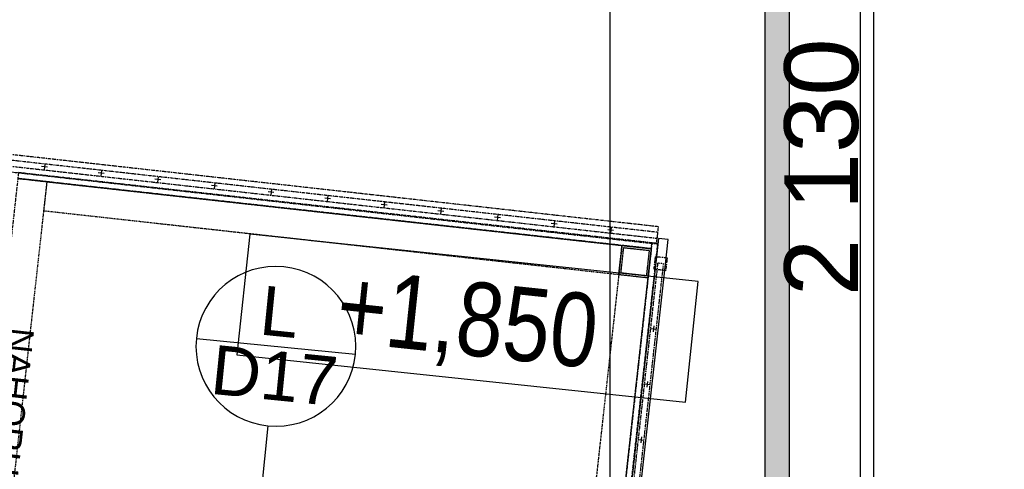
# Model space of a CAD drawing. Header units: millimetres. Extents: x -25972 to 4435, y -2839 to 20217.
# Tile 96 of 110: x -14357 to -12355, y 9871 to 10786. Entities that reach past the tile are written whole.
import ezdxf

# ---------------------------------------------------------------- set-up
doc = ezdxf.new("R2010")
doc.units = ezdxf.units.MM
doc.header["$MEASUREMENT"] = 0
for name, pattern in [('Čerchovaná M', [4.5, 2.5, -0.85, 0.3, -0.85]), ('čárkovaná 3', [1.5, 1, -0.5]), ('Čárkovaná S', [2.5, 1.5, -1])]:
    doc.linetypes.add(name, pattern=pattern)
for name, color, linetype in [('7._POHLED ZÁPADNÍ_2_Anotace - SP', 7, 'Continuous'), ('7._POHLED ZÁPADNÍ_2_Interiér - schodiště', 7, 'Continuous'), ('7._POHLED ZÁPADNÍ_2_Kóty - SP', 7, 'Continuous'), ('7._POHLED ZÁPADNÍ_2_Nové_3D prvky fasada nove', 7, 'Continuous'), ('7._POHLED ZÁPADNÍ_2_Nové_3D prvky model', 7, 'Continuous'), ('7._POHLED ZÁPADNÍ_2_Nové_Anotace - SP', 7, 'Continuous'), ('7._POHLED ZÁPADNÍ_2_Nové_Kóty - SP', 7, 'Continuous'), ('7._POHLED ZÁPADNÍ_2_Nové_Otvory – Značky dveří', 7, 'Continuous'), ('7._POHLED ZÁPADNÍ_2_Nové_Výplně – Řezové', 7, 'Continuous'), ('7._POHLED ZÁPADNÍ_2_Nové_VÝTAH VAR 1', 7, 'Continuous'), ('7._POHLED ZÁPADNÍ_2_Otvory – Značky dveří', 7, 'Continuous')]:
    doc.layers.add(name, color=color, linetype=linetype)
doc.styles.add('GENEROVANÝ_STYL_1', font='txt')
doc.styles.add('GENEROVANÝ_STYL_2', font='txt')
doc.styles.add('GENEROVANÝ_STYL_3', font='txt')

msp = doc.modelspace()

# ---------------------------------------------------------------- hatches: boundary and pattern name
at = {"layer": '7._POHLED ZÁPADNÍ_2_Nové_Výplně – Řezové', "linetype": 'Continuous', "lineweight": 0, "true_color": 0x3f2a2a}
msp.add_hatch(color=19, dxfattribs=at).paths.add_polyline_path([(-12842.4, 9414.7), (-12792.4, 9464.7), (-12792.4, 11494.7), (-12842.4, 11544.7)])

# ---------------------------------------------------------------- linework, layer by layer
at = {"layer": '7._POHLED ZÁPADNÍ_2_Nové_3D prvky fasada nove', "color": 1, "linetype": 'Continuous', "lineweight": 25}
for p, q in [((-14306.2, 10491.9), (-14307.6, 10480)), ((-14300.9, 10485.3), (-14312.9, 10486.6)), ((-14185.8, 10472.4), (-14197.7, 10473.8)), ((-14191.1, 10479.1), (-14192.4, 10467.1)), ((-14070.7, 10459.6), (-14082.6, 10460.9)), ((-14076, 10466.2), (-14077.3, 10454.3)), ((-13960.9, 10453.4), (-13962.2, 10441.4)), ((-13955.6, 10446.7), (-13967.5, 10448.1)), ((-13840.4, 10433.9), (-13852.4, 10435.2)), ((-13845.7, 10440.5), (-13847.1, 10428.6)), ((-13725.3, 10421.1), (-13737.3, 10422.4)), ((-13730.6, 10427.7), (-13732, 10415.8)), ((-13615.5, 10414.9), (-13616.8, 10402.9)), ((-13610.2, 10408.2), (-13622.1, 10409.6)), ((-13495.1, 10395.4), (-13507, 10396.7)), ((-13500.4, 10402), (-13501.7, 10390.1)), ((-13380, 10382.5), (-13391.9, 10383.9)), ((-13385.3, 10389.2), (-13386.6, 10377.2)), ((-13264.8, 10369.7), (-13276.8, 10371)), ((-13270.1, 10376.3), (-13271.5, 10364.4)), ((-13149.7, 10356.9), (-13161.6, 10358.2)), ((-13155, 10363.5), (-13156.3, 10351.6)), ((-13058.6, 10340.3), (-13064.1, 10290.6)), ((-13038.8, 10338.1), (-13058.6, 10340.3)), ((-13044.3, 10288.4), (-13038.8, 10338.1)), ((-13064.1, 10290.6), (-13156.2, 9460.6)), ((-13136.3, 9458.4), (-13044.3, 10288.4)), ((-13074.9, 10157.4), (-13063, 10156.1)), ((-13068.3, 10162.7), (-13069.6, 10150.8)), ((-13087.4, 10044.5), (-13075.5, 10043.2)), ((-13080.8, 10049.8), (-13082.1, 10037.9)), ((-13099.9, 9931.6), (-13088, 9930.3)), ((-13093.3, 9936.9), (-13094.6, 9925))]:
    msp.add_line(p, q, dxfattribs=at)
at = {"layer": '7._POHLED ZÁPADNÍ_2_Nové_3D prvky fasada nove', "color": 1, "linetype": 'Čárkovaná S', "lineweight": 25}
for p, q in [((-14402.1, 9549.5), (-14301.6, 10455.9)), ((-14301.6, 10455.9), (-14361.2, 10462.5)), ((-14308.2, 10396.3), (-14301.6, 10455.9)), ((-14301.6, 10455.9), (-13132.7, 10326.3)), ((-13139.3, 10266.7), (-14308.2, 10396.3)), ((-13132.7, 10326.3), (-13233.2, 9419.9)), ((-13173.6, 9413.2), (-13073.1, 10319.7)), ((-13132.7, 10326.3), (-13139.3, 10266.7)), ((-13073.1, 10319.7), (-13132.7, 10326.3))]:
    msp.add_line(p, q, dxfattribs=at)
at = {"layer": '7._POHLED ZÁPADNÍ_2_Nové_3D prvky fasada nove', "color": 1, "linetype": 'čárkovaná 3', "lineweight": 25}
for p, q in [((-13139.3, 10266.7), (-13132.7, 10326.3)), ((-13134.9, 10270.2), (-13129.2, 10321.9)), ((-13132.7, 10326.3), (-13073.1, 10319.7)), ((-13129.2, 10321.9), (-13077.5, 10316.2)), ((-13077.5, 10316.2), (-13083.2, 10264.5)), ((-13073.1, 10319.7), (-13079.7, 10260.1)), ((-13079.7, 10260.1), (-13139.3, 10266.7)), ((-13083.2, 10264.5), (-13134.9, 10270.2))]:
    msp.add_line(p, q, dxfattribs=at)
at = {"layer": '7._POHLED ZÁPADNÍ_2_Nové_3D prvky fasada nove', "color": 1, "linetype": 'Čerchovaná M', "lineweight": 25, "flags": 128}
for points in [[(-14670.2, 10544.1), (-14674.1, 10509.3), (-13062.4, 10329.5), (-13058.5, 10364.3)], [(-14671.5, 10532.6), (-14672.8, 10520.7), (-13061.1, 10340.9), (-13059.8, 10352.9)], [(-14671.5, 10532.6), (-14672.8, 10520.7), (-13061.1, 10340.9), (-13059.8, 10352.9)], [(-13068, 10278.5), (-13043.2, 10275.7), (-13040.4, 10300.6), (-13065.3, 10303.3)], [(-13152.2, 9460.2), (-13140.3, 9458.8), (-13048.2, 10288.9), (-13060.2, 10290.2)]]:
    msp.add_lwpolyline(points, close=True, dxfattribs=at)
at = {"layer": '7._POHLED ZÁPADNÍ_2_Nové_3D prvky model', "color": 1, "linetype": 'Čerchovaná M', "lineweight": 25, "flags": 128}
for points in [[(-14359.9, 10474.4), (-14361.2, 10462.5), (-13073.1, 10319.7), (-13071.8, 10331.6)], [(-14361.2, 10462.5), (-14461.7, 9556.1), (-13173.6, 9413.2), (-13073.1, 10319.7)], [(-13173.6, 9413.2), (-13161.7, 9411.9), (-13059.8, 10330.3), (-13071.8, 10331.6)]]:
    msp.add_lwpolyline(points, close=True, dxfattribs=at)
at = {"layer": '7._POHLED ZÁPADNÍ_2_Nové_Anotace - SP', "color": 1, "linetype": 'Continuous', "lineweight": 25}
for p, q in [((-13889.7, 10349.3), (-13915.6, 10103.6)), ((-12977.9, 10253.2), (-13889.7, 10349.3)), ((-13003.8, 10007.5), (-12977.9, 10253.2)), ((-13915.6, 10103.6), (-13003.8, 10007.5))]:
    msp.add_line(p, q, dxfattribs=at)
at = {"layer": '7._POHLED ZÁPADNÍ_2_Nové_Kóty - SP', "color": 1, "linetype": 'Continuous', "lineweight": 25}
for p, q in [((-13156.6, 9414.7), (-13156.6, 18991.3)), ((-12620.6, 9414.7), (-12620.6, 11544.7))]:
    msp.add_line(p, q, dxfattribs=at)
at = {"layer": '7._POHLED ZÁPADNÍ_2_Nové_Otvory – Značky dveří', "color": 1, "linetype": 'Continuous', "lineweight": 25}
for p, q in [((-13998.2, 10137.3), (-13674.8, 10104.8)), ((-13852.7, 9959.4), (-13972.5, 8765.4))]:
    msp.add_line(p, q, dxfattribs=at)
at = {"layer": '7._POHLED ZÁPADNÍ_2_Nové_Otvory – Značky dveří', "color": 1, "linetype": 'Continuous', "lineweight": 25, "flags": 128}
msp.add_lwpolyline([(-13674.8, 10104.8, 1), (-13998.2, 10137.3, 1)], format="xyb", close=True, dxfattribs=at)
at = {"layer": '7._POHLED ZÁPADNÍ_2_Nové_VÝTAH VAR 1', "color": 1, "linetype": 'Continuous', "lineweight": 25}
for p, q in [((-12842.4, 11544.7), (-12842.4, 9414.7)), ((-12792.4, 9464.7), (-12792.4, 11494.7))]:
    msp.add_line(p, q, dxfattribs=at)
at = {"layer": '7._POHLED ZÁPADNÍ_2_Nové_VÝTAH VAR 1', "color": 1, "linetype": 'Continuous', "lineweight": 25, "flags": 128}
msp.add_lwpolyline([(-12648.7, 9504.7), (-11488.7, 9504.7), (-11488.7, 11454.7), (-12648.7, 11454.7)], close=True, dxfattribs=at)

# ---------------------------------------------------------------- texts
at = {"layer": '7._POHLED ZÁPADNÍ_2_Anotace - SP', "color": 1, "linetype": 'Continuous', "lineweight": 25, "insert": (-13448.2, 10164.6), "char_height": 150, "attachment_point": 5, "rotation": 353.9833, "style": 'GENEROVANÝ_STYL_3'}
msp.add_mtext('\\A1;{\\pqc;\\fArial Narrow|b0|i0|c238|p34;+1\\fArial Narrow|b0|i0|c238|p34;,\\fArial Narrow|b0|i0|c238|p34;850}', dxfattribs=at)
at = {"layer": '7._POHLED ZÁPADNÍ_2_Interiér - schodiště', "color": 1, "linetype": 'Continuous', "lineweight": 25, "insert": (-14353, 10158.1), "char_height": 50, "attachment_point": 4, "rotation": 263.6732, "style": 'GENEROVANÝ_STYL_1'}
msp.add_mtext('\\A1;{\\pql;\\fArial|b0|i0|c238|p38;NAHORU}', dxfattribs=at)
at = {"layer": '7._POHLED ZÁPADNÍ_2_Kóty - SP', "color": 1, "linetype": 'Continuous', "lineweight": 25, "insert": (-12650.6, 10223.2), "char_height": 150, "width": 512.914, "attachment_point": 7, "rotation": 90, "style": 'GENEROVANÝ_STYL_2'}
msp.add_mtext('\\A1;{\\pql;\\fArial|b0|i0|c0|p38;2\xa0130}', dxfattribs=at)
at = {"layer": '7._POHLED ZÁPADNÍ_2_Otvory – Značky dveří', "color": 1, "linetype": 'Continuous', "lineweight": 25, "char_height": 100, "attachment_point": 4, "rotation": 354.2718, "style": 'GENEROVANÝ_STYL_1'}
for s, insert in [('\\A1;{\\pql;\\pt0;\\fArial|b0|i0|c238|p38;L}', (-13867.2, 10195.2)), ('\\A1;{\\pql;\\pt0;\\fArial|b0|i0|c238|p38;D17}', (-13967, 10074.6))]:
    msp.add_mtext(s, dxfattribs=dict(at, insert=insert))

doc.saveas('drawing.dxf')
